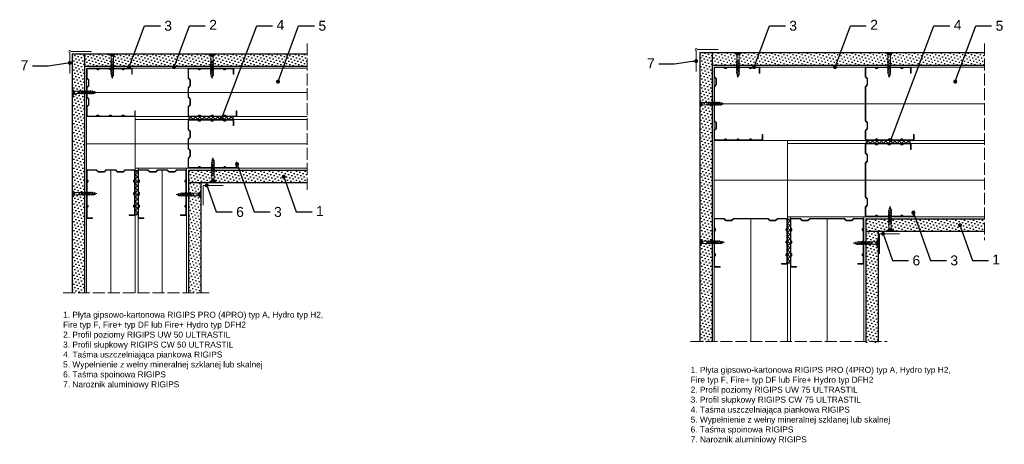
# Model space of a CAD drawing. Header units: millimetres. Extents: x 1350 to 3031, y 552 to 1676.
# Tile 3 of 4: x 1363 to 2354, y 1249 to 1676. Entities that reach past the tile are written whole.
import ezdxf
from ezdxf import colors
from ezdxf.entities.mleader import LeaderData, LeaderLine
from ezdxf.math import Vec2, Vec3

# ---------------------------------------------------------------- set-up
doc = ezdxf.new("R2010")
doc.units = ezdxf.units.MM
doc.linetypes.add('ACAD_ISO02W100', pattern=[15, 12, -3])
for name, color, linetype, lineweight in [('_ISOVER WELNA', 7, 'BATTING', 9), ('_RIGIPS AKCESORIA', 7, 'Continuous', 18), ('_RIGIPS G-K', 7, 'Continuous', 25), ('_RIGIPS PROFIL', 7, 'Continuous', 18), ('OPISY', 7, 'Continuous', 9), ('PRZERYWANA', 7, 'ACAD_ISO02W100', 9)]:
    doc.layers.add(name, color=color, linetype=linetype, lineweight=lineweight)
doc.styles.get("Standard").update_dxf_attribs({"font": 'arial.ttf'})
doc.linetypes.add('BATTING', pattern='A,0.00254,-2.54,[134,ltypeshp.shx,S=2.54,R=0,X=-2.54,Y=0],-5.08,[134,ltypeshp.shx,S=2.54,R=180,X=2.54,Y=0],-2.54', length=10.16254)
pattern_1 = [(45, (-209.318, 485.1418), (-1.122532, 3.367596), [0, -3.175])]

# ---------------------------------------------------------------- blocks, each defined once
blk = doc.blocks.new('TN 25')
at = {"layer": '_RIGIPS AKCESORIA'}
for p, q in [((0, -0.84), (0, 7.16)), ((0, 7.16), (0.46, 7.16)), ((0.46, 4.78), (0, 4.78)), ((0, 3.5), (1.77, 3.5)), ((0, 2.83), (1.77, 2.83)), ((0.46, 1.64), (0, 1.64)), ((0.46, 7.16), (0.46, 4.78)), ((0.46, -0.84), (0.46, 1.64)), ((1.77, 3.5), (1.77, 4.2)), ((1.77, 2.83), (1.77, 2.18)), ((3.02, 4.46), (8.47, 4.46)), ((7.49, 2.01), (3.55, 2.01)), ((7.12, 4.46), (7.12, 3.18)), ((8.03, 2.01), (7.12, 4.46)), ((7.12, 3.18), (7.65, 1.53)), ((7.65, 1.53), (8.03, 2.01)), ((9.41, 2.01), (8.03, 2.01)), ((8.47, 4.46), (8.79, 5)), ((9.61, 1.51), (8.47, 4.46)), ((8.79, 5), (9.93, 2.01)), ((9, 4.46), (10.1, 4.46)), ((9.93, 2.01), (9.61, 1.51)), ((11.04, 2.01), (9.93, 2.01)), ((10.1, 4.46), (10.41, 5)), ((11.23, 1.51), (10.1, 4.46)), ((10.41, 5), (11.56, 2.01)), ((10.62, 4.46), (11.67, 4.46)), ((11.56, 2.01), (11.23, 1.51)), ((12.61, 2.01), (11.56, 2.01)), ((11.67, 4.46), (11.99, 5)), ((12.81, 1.51), (11.67, 4.46)), ((11.99, 5), (13.14, 2.01)), ((12.2, 4.46), (13.21, 4.46)), ((13.14, 2.01), (12.81, 1.51)), ((14.15, 2.01), (13.14, 2.01)), ((13.21, 4.46), (13.52, 5)), ((14.34, 1.51), (13.21, 4.46)), ((13.52, 5), (14.67, 2.01)), ((13.73, 4.46), (14.8, 4.46)), ((14.67, 2.01), (14.34, 1.51)), ((15.74, 2.01), (14.67, 2.01)), ((14.8, 4.46), (15.12, 5)), ((15.94, 1.51), (14.8, 4.46)), ((15.12, 5), (16.26, 2.01)), ((15.33, 4.46), (16.42, 4.46)), ((16.26, 2.01), (15.94, 1.51)), ((17.36, 2.01), (16.26, 2.01)), ((16.42, 4.46), (16.73, 5)), ((17.55, 1.51), (16.42, 4.46)), ((16.73, 5), (17.88, 2.01)), ((16.94, 4.46), (17.99, 4.46)), ((17.88, 2.01), (17.55, 1.51)), ((18.93, 2.01), (17.88, 2.01)), ((17.99, 4.46), (18.31, 5)), ((19.13, 1.51), (17.99, 4.46)), ((18.31, 5), (19.45, 2.01)), ((18.52, 4.46), (19.68, 4.46)), ((19.45, 2.01), (19.13, 1.51)), ((19.45, 2.01), (20.62, 2.01)), ((19.68, 4.46), (20, 5)), ((20.82, 1.51), (19.68, 4.46)), ((20, 5), (21.14, 2.01)), ((20.21, 4.46), (20.7, 4.46)), ((20.7, 4.46), (22.28, 3.98)), ((21.14, 2.01), (20.82, 1.51)), ((21.14, 2.01), (21.81, 2.12)), ((21.85, 1.83), (21.67, 3.28)), ((21.67, 3.28), (22.14, 2.4)), ((22.14, 2.4), (21.85, 1.83)), ((22.7, 2.36), (22.14, 2.4)), ((22.28, 3.98), (22.56, 4.37)), ((22.7, 2.36), (22.28, 3.98)), ((22.56, 4.37), (23.03, 2.71)), ((23.03, 2.71), (22.7, 2.36)), ((22.71, 3.85), (25, 3.24)), ((25, 3.24), (23.03, 2.71)), ((0, -0.84), (0.46, -0.84))]:
    blk.add_line(p, q, dxfattribs=at)
for centre, major_axis, ratio, start_param, end_param in [((3.09, 7.67), (0.17, 3.2), 0.826134, 1.773653, 3.180586), ((-0.04, 0.9), (0, 3.93), 0.848176, -0.720942, -0.151112), ((3.37, -1.57), (0.28, 3.57), 0.832181, 0.035984, 1.430787), ((-2.73, 15.91), (0, 14.76), 0.848176, 3.399396, 3.475072), ((0.59, 4.62), (0, 2.81), 0.848176, 3.475072, 3.862535), ((1.66, 3.18), (0, 0.895), 0.848176, -1.552777, -0.720942), ((1.66, 3.18), (0, 0.895), 0.848176, 3.862535, 4.730408)]:
    blk.add_ellipse(centre, major_axis=major_axis, ratio=ratio, start_param=start_param, end_param=end_param, dxfattribs=at)
blk = doc.blocks.new('CW 50 ULTRASTIL')
h = blk.add_hatch()
h.set_pattern_fill('ANSI31', color=256, scale=0.5, style=0)
h.paths.add_polyline_path([(28.56, 40.65, -0.198912), (28.71, 41), (30.21, 42.51, 0.198912), (30.36, 42.86), (30.36, 48.45, 0.198912), (30.21, 48.8), (28.71, 50.31, -0.198912), (28.56, 50.66), (28.56, 59.85, -0.198912), (28.71, 60.2), (30.21, 61.71, 0.198912), (30.36, 62.06), (30.36, 67.65, 0.198912), (30.21, 68), (28.71, 69.51, -0.198912), (28.56, 69.86), (28.56, 78.31, -0.414214), (29.36, 79.11), (37.68, 79.11, -0.198912), (38.04, 78.96), (38.74, 78.25, 0.198912), (39.1, 78.11), (39.68, 78.11, 0.198912), (40.04, 78.25), (40.74, 78.96, -0.198912), (41.1, 79.11), (50.38, 79.11, -0.198912), (50.74, 78.96), (51.44, 78.25, 0.198912), (51.8, 78.11), (52.38, 78.11, 0.198912), (52.74, 78.25), (53.44, 78.96, -0.198912), (53.8, 79.11), (63.08, 79.11, -0.198912), (63.44, 78.96), (64.14, 78.25, 0.198912), (64.5, 78.11), (65.08, 78.11, 0.198912), (65.44, 78.25), (66.14, 78.96, -0.198912), (66.5, 79.11), (75.66, 79.11, -0.414214), (76.46, 78.31), (76.46, 73.66), (77.01, 73.66), (77.01, 78.86, 0.414214), (76.21, 79.66), (66.5, 79.66, 0.198912), (66.14, 79.51), (65.44, 78.8, -0.198912), (65.08, 78.66), (64.5, 78.66, -0.198912), (64.14, 78.8), (63.44, 79.51, 0.198912), (63.08, 79.66), (53.8, 79.66, 0.198912), (53.44, 79.51), (52.74, 78.8, -0.198912), (52.38, 78.66), (51.8, 78.66, -0.198912), (51.44, 78.8), (50.74, 79.51, 0.198912), (50.38, 79.66), (41.1, 79.66, 0.198912), (40.74, 79.51), (40.04, 78.8, -0.198912), (39.68, 78.66), (39.1, 78.66, -0.198912), (38.74, 78.8), (38.04, 79.51, 0.198912), (37.68, 79.66), (28.81, 79.66, 0.414214), (28.01, 78.86), (28.01, 69.86, 0.198912), (28.16, 69.51), (29.66, 68, -0.198912), (29.81, 67.65), (29.81, 62.06, -0.198912), (29.66, 61.71), (28.16, 60.2, 0.198912), (28.01, 59.85), (28.01, 50.66, 0.198912), (28.16, 50.31), (29.66, 48.8, -0.198912), (29.81, 48.45), (29.81, 42.86, -0.198912), (29.66, 42.51), (28.16, 41, 0.198912), (28.01, 40.65), (28.01, 31.66, 0.414214), (28.81, 30.86), (37.68, 30.86, 0.198912), (38.04, 31), (38.74, 31.71, -0.198912), (39.1, 31.86), (39.68, 31.86, -0.198912), (40.04, 31.71), (40.74, 31, 0.198912), (41.1, 30.86), (50.38, 30.86, 0.198912), (50.74, 31), (51.44, 31.71, -0.198912), (51.8, 31.86), (52.38, 31.86, -0.198912), (52.74, 31.71), (53.44, 31, 0.198912), (53.8, 30.86), (63.08, 30.86, 0.198912), (63.44, 31), (64.14, 31.71, -0.198912), (64.5, 31.86), (65.08, 31.86, -0.198912), (65.44, 31.71), (66.14, 31, 0.198912), (66.5, 30.86), (73.21, 30.86, 0.414214), (74.01, 31.66), (74.01, 36.86), (73.46, 36.86), (73.46, 32.21, -0.414214), (72.66, 31.41), (66.5, 31.41, -0.198912), (66.14, 31.55), (65.44, 32.26, 0.198912), (65.08, 32.41), (64.5, 32.41, 0.198912), (64.14, 32.26), (63.44, 31.55, -0.198912), (63.08, 31.41), (53.8, 31.41, -0.198912), (53.44, 31.55), (52.74, 32.26, 0.198912), (52.38, 32.41), (51.8, 32.41, 0.198912), (51.44, 32.26), (50.74, 31.55, -0.198912), (50.38, 31.41), (41.1, 31.41, -0.198912), (40.74, 31.55), (40.04, 32.26, 0.198912), (39.68, 32.41), (39.1, 32.41, 0.198912), (38.74, 32.26), (38.04, 31.55, -0.198912), (37.68, 31.41), (29.36, 31.41, -0.414214), (28.56, 32.21)])
at = {"layer": '_RIGIPS PROFIL'}
for p, q in [((37.68, 79.66), (28.81, 79.66)), ((38.04, 79.51), (38.74, 78.8)), ((40.74, 79.51), (40.04, 78.8)), ((50.38, 79.66), (41.1, 79.66)), ((50.74, 79.51), (51.44, 78.8)), ((53.44, 79.51), (52.74, 78.8)), ((53.8, 79.66), (63.08, 79.66)), ((63.44, 79.51), (64.14, 78.8)), ((66.14, 79.51), (65.44, 78.8)), ((76.21, 79.66), (66.5, 79.66)), ((28.01, 78.86), (28.01, 69.86)), ((29.66, 68), (28.16, 69.51)), ((28.56, 78.31), (28.56, 69.86)), ((30.21, 68), (28.71, 69.51)), ((37.68, 79.11), (29.36, 79.11)), ((38.04, 78.96), (38.74, 78.25)), ((39.68, 78.66), (39.1, 78.66)), ((39.68, 78.11), (39.1, 78.11)), ((40.74, 78.96), (40.04, 78.25)), ((50.38, 79.11), (41.1, 79.11)), ((50.74, 78.96), (51.44, 78.25)), ((52.38, 78.66), (51.8, 78.66)), ((52.38, 78.11), (51.8, 78.11)), ((53.44, 78.96), (52.74, 78.25)), ((53.8, 79.11), (63.08, 79.11)), ((63.44, 78.96), (64.14, 78.25)), ((65.08, 78.66), (64.5, 78.66)), ((65.08, 78.11), (64.5, 78.11)), ((66.14, 78.96), (65.44, 78.25)), ((75.66, 79.11), (66.5, 79.11)), ((76.46, 73.66), (76.46, 78.31)), ((76.46, 73.66), (77.01, 73.66)), ((77.01, 73.66), (77.01, 78.86)), ((28.01, 59.85), (28.01, 50.66)), ((29.66, 61.71), (28.16, 60.2)), ((28.56, 59.85), (28.56, 50.66)), ((30.21, 61.71), (28.71, 60.2)), ((29.81, 67.65), (29.81, 62.06)), ((30.36, 67.65), (30.36, 62.06)), ((29.66, 48.8), (28.16, 50.31)), ((30.21, 48.8), (28.71, 50.31)), ((28.01, 31.66), (28.01, 40.65)), ((29.66, 42.51), (28.16, 41)), ((28.56, 32.21), (28.56, 40.65)), ((30.21, 42.51), (28.71, 41)), ((29.81, 42.86), (29.81, 48.45)), ((30.36, 42.86), (30.36, 48.45)), ((37.68, 30.86), (28.81, 30.86)), ((37.68, 31.41), (29.36, 31.41)), ((38.04, 31.55), (38.74, 32.26)), ((38.04, 31), (38.74, 31.71)), ((39.68, 32.41), (39.1, 32.41)), ((39.68, 31.86), (39.1, 31.86)), ((40.74, 31.55), (40.04, 32.26)), ((40.74, 31), (40.04, 31.71)), ((50.38, 31.41), (41.1, 31.41)), ((50.38, 30.86), (41.1, 30.86)), ((50.74, 31.55), (51.44, 32.26)), ((50.74, 31), (51.44, 31.71)), ((52.38, 32.41), (51.8, 32.41)), ((52.38, 31.86), (51.8, 31.86)), ((53.44, 31.55), (52.74, 32.26)), ((53.44, 31), (52.74, 31.71)), ((53.8, 31.41), (63.08, 31.41)), ((53.8, 30.86), (63.08, 30.86)), ((63.44, 31.55), (64.14, 32.26)), ((63.44, 31), (64.14, 31.71)), ((65.08, 32.41), (64.5, 32.41)), ((65.08, 31.86), (64.5, 31.86)), ((66.14, 31.55), (65.44, 32.26)), ((66.14, 31), (65.44, 31.71)), ((72.66, 31.41), (66.5, 31.41)), ((73.21, 30.86), (66.5, 30.86)), ((73.46, 36.86), (73.46, 32.21)), ((73.46, 36.86), (74.01, 36.86)), ((74.01, 36.86), (74.01, 31.66))]:
    blk.add_line(p, q, dxfattribs=at)
for centre, radius, start, end in [((28.81, 78.86), 0.8, 90, 180), ((37.68, 79.16), 0.5, 45, 90), ((41.1, 79.16), 0.5, 90, 135), ((50.38, 79.16), 0.5, 45, 90), ((53.8, 79.16), 0.5, 90, 135), ((63.08, 79.16), 0.5, 45, 90), ((66.5, 79.16), 0.5, 90, 135), ((76.21, 78.86), 0.8, 0, 90), ((28.51, 69.86), 0.5, 180, 225), ((29.36, 78.31), 0.8, 90, 180), ((29.06, 69.86), 0.5, 180, 225), ((37.68, 78.61), 0.5, 45, 90), ((39.1, 79.16), 0.5, 225, 270), ((39.1, 78.61), 0.5, 225, 270), ((39.68, 79.16), 0.5, 270, 315), ((39.68, 78.61), 0.5, 270, 315), ((41.1, 78.61), 0.5, 90, 135), ((50.38, 78.61), 0.5, 45, 90), ((51.8, 79.16), 0.5, 225, 270), ((51.8, 78.61), 0.5, 225, 270), ((52.38, 79.16), 0.5, 270, 315), ((52.38, 78.61), 0.5, 270, 315), ((53.8, 78.61), 0.5, 90, 135), ((63.08, 78.61), 0.5, 45, 90), ((64.5, 79.16), 0.5, 225, 270), ((64.5, 78.61), 0.5, 225, 270), ((65.08, 79.16), 0.5, 270, 315), ((65.08, 78.61), 0.5, 270, 315), ((66.5, 78.61), 0.5, 90, 135), ((75.66, 78.31), 0.8, 0, 90), ((28.51, 59.85), 0.5, 135, 180), ((29.06, 59.85), 0.5, 135, 180), ((29.31, 67.65), 0.5, 0, 45), ((29.31, 62.06), 0.5, 315, 0), ((29.86, 67.65), 0.5, 0, 45), ((29.86, 62.06), 0.5, 315, 0), ((28.51, 50.66), 0.5, 180, 225), ((29.06, 50.66), 0.5, 180, 225), ((28.51, 40.65), 0.5, 135, 180), ((29.06, 40.65), 0.5, 135, 180), ((29.31, 48.45), 0.5, 0, 45), ((29.31, 42.86), 0.5, 315, 0), ((29.86, 48.45), 0.5, 0, 45), ((29.86, 42.86), 0.5, 315, 0), ((28.81, 31.66), 0.8, 180, 270), ((29.36, 32.21), 0.8, 180, 270), ((37.68, 31.91), 0.5, 270, 315), ((37.68, 31.36), 0.5, 270, 315), ((39.1, 31.91), 0.5, 90, 135), ((39.1, 31.36), 0.5, 90, 135), ((39.68, 31.91), 0.5, 45, 90), ((39.68, 31.36), 0.5, 45, 90), ((41.1, 31.91), 0.5, 225, 270), ((41.1, 31.36), 0.5, 225, 270), ((50.38, 31.91), 0.5, 270, 315), ((50.38, 31.36), 0.5, 270, 315), ((51.8, 31.91), 0.5, 90, 135), ((51.8, 31.36), 0.5, 90, 135), ((52.38, 31.91), 0.5, 45, 90), ((52.38, 31.36), 0.5, 45, 90), ((53.8, 31.91), 0.5, 225, 270), ((53.8, 31.36), 0.5, 225, 270), ((63.08, 31.91), 0.5, 270, 315), ((63.08, 31.36), 0.5, 270, 315), ((64.5, 31.91), 0.5, 90, 135), ((64.5, 31.36), 0.5, 90, 135), ((65.08, 31.91), 0.5, 45, 90), ((65.08, 31.36), 0.5, 45, 90), ((66.5, 31.91), 0.5, 225, 270), ((66.5, 31.36), 0.5, 225, 270), ((72.66, 32.21), 0.8, 270, 0), ((73.21, 31.66), 0.8, 270, 0)]:
    blk.add_arc(centre, radius, start, end, dxfattribs=at)
blk = doc.blocks.new('CW 75 ULTRASTIL')
h = blk.add_hatch()
h.set_pattern_fill('ANSI31', color=256, scale=0.5, style=0)
h.paths.add_polyline_path([(106.07, 103.31, -0.414214), (106.87, 104.11), (115.19, 104.11, -0.198912), (115.55, 103.96), (116.25, 103.25, 0.198912), (116.61, 103.11), (117.19, 103.11, 0.198912), (117.55, 103.25), (118.25, 103.96, -0.198912), (118.61, 104.11), (127.89, 104.11, -0.198912), (128.25, 103.96), (128.95, 103.25, 0.198912), (129.31, 103.11), (129.89, 103.11, 0.198912), (130.25, 103.25), (130.95, 103.96, -0.198912), (131.31, 104.11), (140.59, 104.11, -0.198912), (140.95, 103.96), (141.65, 103.25, 0.198912), (142.01, 103.11), (142.59, 103.11, 0.198912), (142.95, 103.25), (143.65, 103.96, -0.198912), (144.01, 104.11), (153.17, 104.11, -0.414214), (153.97, 103.31), (153.97, 98.66), (154.52, 98.66), (154.52, 103.86, 0.414214), (153.72, 104.66), (144.01, 104.66, 0.198912), (143.65, 104.51), (142.95, 103.8, -0.198912), (142.59, 103.66), (142.01, 103.66, -0.198912), (141.65, 103.8), (140.95, 104.51, 0.198912), (140.59, 104.66), (131.31, 104.66, 0.198912), (130.95, 104.51), (130.25, 103.8, -0.198912), (129.89, 103.66), (129.31, 103.66, -0.198912), (128.95, 103.8), (128.25, 104.51, 0.198912), (127.89, 104.66), (118.61, 104.66, 0.198912), (118.25, 104.51), (117.55, 103.8, -0.198912), (117.19, 103.66), (116.61, 103.66, -0.198912), (116.25, 103.8), (115.55, 104.51, 0.198912), (115.19, 104.66), (106.32, 104.66, 0.414214), (105.52, 103.86), (105.52, 94.86, 0.198912), (105.67, 94.51), (107.17, 93, -0.198912), (107.32, 92.65), (107.32, 87.06, -0.198912), (107.17, 86.71), (105.67, 85.2, 0.198912), (105.52, 84.85), (105.52, 50.66, 0.198912), (105.67, 50.31), (107.17, 48.8, -0.198912), (107.32, 48.45), (107.32, 42.86, -0.198912), (107.17, 42.51), (105.67, 41, 0.198912), (105.52, 40.65), (105.52, 31.66, 0.414214), (106.32, 30.86), (115.19, 30.86, 0.198912), (115.55, 31), (116.25, 31.71, -0.198912), (116.61, 31.86), (117.19, 31.86, -0.198912), (117.55, 31.71), (118.25, 31, 0.198912), (118.61, 30.86), (127.89, 30.86, 0.198912), (128.25, 31), (128.95, 31.71, -0.198912), (129.31, 31.86), (129.89, 31.86, -0.198912), (130.25, 31.71), (130.95, 31, 0.198912), (131.31, 30.86), (140.59, 30.86, 0.198912), (140.95, 31), (141.65, 31.71, -0.198912), (142.01, 31.86), (142.59, 31.86, -0.198912), (142.95, 31.71), (143.65, 31, 0.198912), (144.01, 30.86), (150.72, 30.86, 0.414214), (151.52, 31.66), (151.52, 36.86), (150.97, 36.86), (150.97, 32.21, -0.414214), (150.17, 31.41), (144.01, 31.41, -0.198912), (143.65, 31.55), (142.95, 32.26, 0.198912), (142.59, 32.41), (142.01, 32.41, 0.198912), (141.65, 32.26), (140.95, 31.55, -0.198912), (140.59, 31.41), (131.31, 31.41, -0.198912), (130.95, 31.55), (130.25, 32.26, 0.198912), (129.89, 32.41), (129.31, 32.41, 0.198912), (128.95, 32.26), (128.25, 31.55, -0.198912), (127.89, 31.41), (118.61, 31.41, -0.198912), (118.25, 31.55), (117.55, 32.26, 0.198912), (117.19, 32.41), (116.61, 32.41, 0.198912), (116.25, 32.26), (115.55, 31.55, -0.198912), (115.19, 31.41), (106.87, 31.41, -0.414214), (106.07, 32.21), (106.07, 40.65, -0.198912), (106.22, 41), (107.72, 42.51, 0.198912), (107.87, 42.86), (107.87, 48.45, 0.198912), (107.72, 48.8), (106.22, 50.31, -0.198912), (106.07, 50.66), (106.07, 84.85, -0.198912), (106.22, 85.2), (107.72, 86.71, 0.198912), (107.87, 87.06), (107.87, 92.65, 0.198912), (107.72, 93), (106.22, 94.51, -0.198912), (106.07, 94.86)])
at = {"layer": '_RIGIPS PROFIL'}
for p, q in [((105.52, 103.86), (105.52, 94.86)), ((106.07, 103.31), (106.07, 94.86)), ((115.19, 104.66), (106.32, 104.66)), ((115.19, 104.11), (106.87, 104.11)), ((115.55, 104.51), (116.25, 103.8)), ((115.55, 103.96), (116.25, 103.25)), ((117.19, 103.66), (116.61, 103.66)), ((117.19, 103.11), (116.61, 103.11)), ((118.25, 104.51), (117.55, 103.8)), ((118.25, 103.96), (117.55, 103.25)), ((127.89, 104.66), (118.61, 104.66)), ((127.89, 104.11), (118.61, 104.11)), ((128.25, 104.51), (128.95, 103.8)), ((128.25, 103.96), (128.95, 103.25)), ((129.89, 103.66), (129.31, 103.66)), ((129.89, 103.11), (129.31, 103.11)), ((130.95, 104.51), (130.25, 103.8)), ((130.95, 103.96), (130.25, 103.25)), ((131.31, 104.66), (140.59, 104.66)), ((131.31, 104.11), (140.59, 104.11)), ((140.95, 104.51), (141.65, 103.8)), ((140.95, 103.96), (141.65, 103.25)), ((142.59, 103.66), (142.01, 103.66)), ((142.59, 103.11), (142.01, 103.11)), ((143.65, 104.51), (142.95, 103.8)), ((143.65, 103.96), (142.95, 103.25)), ((153.72, 104.66), (144.01, 104.66)), ((153.17, 104.11), (144.01, 104.11)), ((153.97, 98.66), (153.97, 103.31)), ((154.52, 98.66), (154.52, 103.86)), ((107.17, 93), (105.67, 94.51)), ((107.72, 93), (106.22, 94.51)), ((107.32, 92.65), (107.32, 87.06)), ((107.87, 92.65), (107.87, 87.06)), ((153.97, 98.66), (154.52, 98.66)), ((105.52, 84.85), (105.52, 50.66)), ((107.17, 86.71), (105.67, 85.2)), ((106.07, 84.85), (106.07, 50.66)), ((107.72, 86.71), (106.22, 85.2)), ((107.17, 48.8), (105.67, 50.31)), ((107.72, 48.8), (106.22, 50.31)), ((105.52, 31.66), (105.52, 40.65)), ((107.17, 42.51), (105.67, 41)), ((106.07, 32.21), (106.07, 40.65)), ((107.72, 42.51), (106.22, 41)), ((107.32, 42.86), (107.32, 48.45)), ((107.87, 42.86), (107.87, 48.45)), ((115.19, 30.86), (106.32, 30.86)), ((115.19, 31.41), (106.87, 31.41)), ((115.55, 31.55), (116.25, 32.26)), ((115.55, 31), (116.25, 31.71)), ((117.19, 32.41), (116.61, 32.41)), ((117.19, 31.86), (116.61, 31.86)), ((118.25, 31.55), (117.55, 32.26)), ((118.25, 31), (117.55, 31.71)), ((127.89, 31.41), (118.61, 31.41)), ((127.89, 30.86), (118.61, 30.86)), ((128.25, 31.55), (128.95, 32.26)), ((128.25, 31), (128.95, 31.71)), ((129.89, 32.41), (129.31, 32.41)), ((129.89, 31.86), (129.31, 31.86)), ((130.95, 31.55), (130.25, 32.26)), ((130.95, 31), (130.25, 31.71)), ((131.31, 31.41), (140.59, 31.41)), ((131.31, 30.86), (140.59, 30.86)), ((140.95, 31.55), (141.65, 32.26)), ((140.95, 31), (141.65, 31.71)), ((142.59, 32.41), (142.01, 32.41)), ((142.59, 31.86), (142.01, 31.86)), ((143.65, 31.55), (142.95, 32.26)), ((143.65, 31), (142.95, 31.71)), ((150.17, 31.41), (144.01, 31.41)), ((150.72, 30.86), (144.01, 30.86)), ((150.97, 36.86), (150.97, 32.21)), ((150.97, 36.86), (151.52, 36.86)), ((151.52, 36.86), (151.52, 31.66))]:
    blk.add_line(p, q, dxfattribs=at)
for centre, radius, start, end in [((106.32, 103.86), 0.8, 90, 180), ((106.87, 103.31), 0.8, 90, 180), ((115.19, 104.16), 0.5, 45, 90), ((115.19, 103.61), 0.5, 45, 90), ((116.61, 104.16), 0.5, 225, 270), ((116.61, 103.61), 0.5, 225, 270), ((117.19, 104.16), 0.5, 270, 315), ((117.19, 103.61), 0.5, 270, 315), ((118.61, 104.16), 0.5, 90, 135), ((118.61, 103.61), 0.5, 90, 135), ((127.89, 104.16), 0.5, 45, 90), ((127.89, 103.61), 0.5, 45, 90), ((129.31, 104.16), 0.5, 225, 270), ((129.31, 103.61), 0.5, 225, 270), ((129.89, 104.16), 0.5, 270, 315), ((129.89, 103.61), 0.5, 270, 315), ((131.31, 104.16), 0.5, 90, 135), ((131.31, 103.61), 0.5, 90, 135), ((140.59, 104.16), 0.5, 45, 90), ((140.59, 103.61), 0.5, 45, 90), ((142.01, 104.16), 0.5, 225, 270), ((142.01, 103.61), 0.5, 225, 270), ((142.59, 104.16), 0.5, 270, 315), ((142.59, 103.61), 0.5, 270, 315), ((144.01, 104.16), 0.5, 90, 135), ((144.01, 103.61), 0.5, 90, 135), ((153.17, 103.31), 0.8, 0, 90), ((153.72, 103.86), 0.8, 0, 90), ((106.02, 94.86), 0.5, 180, 225), ((106.57, 94.86), 0.5, 180, 225), ((106.82, 92.65), 0.5, 0, 45), ((107.37, 92.65), 0.5, 0, 45), ((106.02, 84.85), 0.5, 135, 180), ((106.57, 84.85), 0.5, 135, 180), ((106.82, 87.06), 0.5, 315, 0), ((107.37, 87.06), 0.5, 315, 0), ((106.02, 50.66), 0.5, 180, 225), ((106.57, 50.66), 0.5, 180, 225), ((106.02, 40.65), 0.5, 135, 180), ((106.57, 40.65), 0.5, 135, 180), ((106.82, 48.45), 0.5, 0, 45), ((106.82, 42.86), 0.5, 315, 0), ((107.37, 48.45), 0.5, 0, 45), ((107.37, 42.86), 0.5, 315, 0), ((106.32, 31.66), 0.8, 180, 270), ((106.87, 32.21), 0.8, 180, 270), ((115.19, 31.91), 0.5, 270, 315), ((115.19, 31.36), 0.5, 270, 315), ((116.61, 31.91), 0.5, 90, 135), ((116.61, 31.36), 0.5, 90, 135), ((117.19, 31.91), 0.5, 45, 90), ((117.19, 31.36), 0.5, 45, 90), ((118.61, 31.91), 0.5, 225, 270), ((118.61, 31.36), 0.5, 225, 270), ((127.89, 31.91), 0.5, 270, 315), ((127.89, 31.36), 0.5, 270, 315), ((129.31, 31.91), 0.5, 90, 135), ((129.31, 31.36), 0.5, 90, 135), ((129.89, 31.91), 0.5, 45, 90), ((129.89, 31.36), 0.5, 45, 90), ((131.31, 31.91), 0.5, 225, 270), ((131.31, 31.36), 0.5, 225, 270), ((140.59, 31.91), 0.5, 270, 315), ((140.59, 31.36), 0.5, 270, 315), ((142.01, 31.91), 0.5, 90, 135), ((142.01, 31.36), 0.5, 90, 135), ((142.59, 31.91), 0.5, 45, 90), ((142.59, 31.36), 0.5, 45, 90), ((144.01, 31.91), 0.5, 225, 270), ((144.01, 31.36), 0.5, 225, 270), ((150.17, 32.21), 0.8, 270, 0), ((150.72, 31.66), 0.8, 270, 0)]:
    blk.add_arc(centre, radius, start, end, dxfattribs=at)
blk = doc.blocks.new('naroznik')
at = {"layer": '_RIGIPS AKCESORIA'}
for p, q in [((429.5, 69.65), (429.5, 90.65)), ((430.5, 91.65), (451.5, 91.65))]:
    blk.add_line(p, q, dxfattribs=at)
blk.add_arc((429.5, 91.65), 1, 0, 270, dxfattribs=at)
blk = doc.blocks.new('_Dot')
at = {"color": 0, "linetype": 'ByBlock', "lineweight": -2}
blk.add_line((-0.5, 0), (-1, 0), dxfattribs=at)
at = {"color": 0, "linetype": 'ByBlock', "const_width": 0.5}
blk.add_lwpolyline([(-0.25, 0, 1), (0.25, 0, 1)], format="xyb", close=True, dxfattribs=at)

msp = doc.modelspace()

# ---------------------------------------------------------------- hatches: boundary and pattern name
at = {"layer": '_RIGIPS G-K'}
h = msp.add_hatch(dxfattribs=at)
h.set_pattern_fill('DOTS', color=256, scale=2, angle=45, style=0)
h.set_pattern_definition([(45, (-211.118, 486.0418), (-1.122532, 3.367596), [0, -3.175])])
h.paths.add_polyline_path([(1428.58, 1641.63), (1416.08, 1641.63), (1416.08, 1401.12), (1428.58, 1401.12)])
h = msp.add_hatch(dxfattribs=at)
h.set_pattern_fill('DOTS', color=256, scale=2, angle=45, style=0)
h.set_pattern_definition([(45, (-210.218, 485.8418), (-1.122532, 3.367596), [0, -3.175])])
h.paths.add_polyline_path([(1652.58, 1641.63), (1428.58, 1641.63), (1428.58, 1629.13), (1652.58, 1629.13)])
h = msp.add_hatch(dxfattribs=at)
h.set_pattern_fill('DOTS', color=256, scale=2, angle=45, style=0)
h.set_pattern_definition([(45, (223.364, 486.0418), (-1.122532, 3.367596), [0, -3.175])])
h.paths.add_polyline_path([(2060.1, 1642.73), (2047.6, 1642.73), (2047.6, 1352.22), (2060.1, 1352.22)])
h = msp.add_hatch(dxfattribs=at)
h.set_pattern_fill('DOTS', color=256, scale=2, angle=45, style=0)
h.set_pattern_definition([(45, (224.264, 486.9418), (-1.122532, 3.367596), [0, -3.175])])
h.paths.add_polyline_path([(2334.1, 1642.73), (2060.1, 1642.73), (2060.1, 1630.23), (2334.1, 1630.23)])
h = msp.add_hatch(dxfattribs=at)
h.set_pattern_fill('ANSI37', color=256, angle=90, style=0)
h.set_pattern_definition([(135, (3057.705, 95.946), (-2.245064, -2.245064), []), (225, (3057.705, 95.946), (2.245064, -2.245064), [])])
h.paths.add_polyline_path([(1533.58, 1578.33), (1533.58, 1575.33), (1542.45, 1575.33), (1577.98, 1575.33), (1577.98, 1578.33), (1571.27, 1578.33)])
h = msp.add_hatch(dxfattribs=at)
h.set_pattern_fill('ANSI37', color=256, angle=90, style=0)
h.set_pattern_definition([(135, (3739.2264, 72.046), (-2.245064, -2.245064), []), (225, (3739.2264, 72.046), (2.245064, -2.245064), [])])
h.paths.add_polyline_path([(2215.1, 1554.43), (2215.1, 1551.43), (2223.97, 1551.43), (2259.5, 1551.43), (2259.5, 1554.43), (2252.79, 1554.43)])
h = msp.add_hatch(dxfattribs=at)
h.set_pattern_fill('ANSI37', color=256, style=0)
h.paths.add_polyline_path([(1482.38, 1524.13), (1479.38, 1524.13), (1479.38, 1515.25), (1479.38, 1479.73), (1482.38, 1479.73), (1482.38, 1486.44)])
h = msp.add_hatch(dxfattribs=at)
h.set_pattern_fill('DOTS', color=256, scale=2, angle=45, style=0)
h.set_pattern_definition(pattern_1)
h.paths.add_polyline_path([(1652.58, 1524.53), (1533.18, 1524.53), (1533.18, 1512.03), (1652.58, 1512.03)])
h = msp.add_hatch(dxfattribs=at)
h.set_pattern_fill('DOTS', color=256, scale=2, angle=45, style=0)
h.set_pattern_definition(pattern_1)
h.paths.add_polyline_path([(1545.68, 1512.03), (1533.18, 1512.03), (1533.18, 1401.12), (1545.68, 1401.12)])
h = msp.add_hatch(dxfattribs=at)
h.set_pattern_fill('ANSI37', color=256, style=0)
h.set_pattern_definition([(45, (656.5214, -48.9), (-2.245064, 2.245064), []), (135, (656.5214, -48.9), (-2.245064, -2.245064), [])])
h.paths.add_polyline_path([(2138.9, 1475.23), (2135.9, 1475.23), (2135.9, 1466.35), (2135.9, 1430.83), (2138.9, 1430.83), (2138.9, 1437.54)])
h = msp.add_hatch(dxfattribs=at)
h.set_pattern_fill('DOTS', color=256, scale=2, angle=45, style=0)
h.set_pattern_definition([(45, (472.2035, -40.238), (-1.122532, 3.367596), [0, -3.175])])
h.paths.add_polyline_path([(2334.1, 1475.63), (2214.7, 1475.63), (2214.7, 1463.13), (2334.1, 1463.13)])
h = msp.add_hatch(dxfattribs=at)
h.set_pattern_fill('DOTS', color=256, scale=2, angle=45, style=0)
h.set_pattern_definition([(45, (225.164, 461.2418), (-1.122532, 3.367596), [0, -3.175])])
h.paths.add_polyline_path([(2227.2, 1463.13), (2214.7, 1463.13), (2214.7, 1351.32), (2227.2, 1351.32)])

# ---------------------------------------------------------------- linework, layer by layer
at = {"layer": '_ISOVER WELNA', "ltscale": 2.4}
for p, q in [((1652.58, 1602.73), (1431.13, 1602.73)), ((1652.58, 1550.93), (1430.58, 1550.93)), ((1454.98, 1524.38), (1454.98, 1401.12)), ((1506.78, 1524.38), (1506.78, 1401.12))]:
    msp.add_line(p, q, dxfattribs=at)
at = {"layer": '_ISOVER WELNA', "ltscale": 3.6}
for p, q in [((2334.1, 1591.33), (2062.65, 1591.33)), ((2334.1, 1514.53), (2062.1, 1514.53)), ((2099, 1475.48), (2099, 1352.22)), ((2175.8, 1475.48), (2175.8, 1352.22))]:
    msp.add_line(p, q, dxfattribs=at)
at = {"layer": '_RIGIPS AKCESORIA'}
for p, q in [((1533.58, 1575.33), (1533.58, 1578.33)), ((1577.98, 1575.33), (1577.98, 1578.33)), ((2215.1, 1551.43), (2215.1, 1554.43)), ((2259.5, 1551.43), (2259.5, 1554.43)), ((1479.38, 1524.13), (1482.38, 1524.13)), ((1479.38, 1479.73), (1482.38, 1479.73)), ((2135.9, 1475.23), (2138.9, 1475.23)), ((2135.9, 1430.83), (2138.9, 1430.83))]:
    msp.add_line(p, q, dxfattribs=at)
for points in [[(1548.01, 1489.2), (1548.01, 1509.2), (1568.01, 1509.2)], [(2228.64, 1440.4), (2228.64, 1460.4), (2248.64, 1460.4)]]:
    msp.add_lwpolyline(points, dxfattribs=at)
at = {"layer": '_RIGIPS G-K'}
for p, q in [((1416.08, 1641.63), (1416.08, 1401.12)), ((1416.08, 1641.63), (1652.58, 1641.63)), ((1428.58, 1641.63), (1428.58, 1401.12)), ((2047.6, 1642.73), (2047.6, 1352.22)), ((2047.6, 1642.73), (2334.1, 1642.73)), ((2060.1, 1642.73), (2060.1, 1352.22)), ((1428.58, 1629.13), (1652.58, 1629.13)), ((2060.1, 1630.23), (2334.1, 1630.23)), ((1533.18, 1524.53), (1533.18, 1401.12)), ((1533.18, 1524.53), (1652.58, 1524.53)), ((1533.18, 1512.03), (1652.58, 1512.03)), ((1545.68, 1512.03), (1545.68, 1401.12)), ((2214.7, 1475.63), (2214.7, 1351.32)), ((2214.7, 1475.63), (2334.1, 1475.63)), ((2214.7, 1463.13), (2334.1, 1463.13)), ((2227.2, 1463.13), (2227.2, 1351.32))]:
    msp.add_line(p, q, dxfattribs=at)
at = {"layer": '_RIGIPS PROFIL'}
for p, q in [((1430.58, 1626.33), (1430.58, 1401.12)), ((1431.38, 1627.13), (1652.58, 1627.13)), ((2062.1, 1628.23), (2334.1, 1628.23)), ((2062.1, 1628.23), (2062.1, 1352.22)), ((1431.38, 1578.33), (1652.58, 1578.33)), ((1479.38, 1578.33), (1479.38, 1401.12)), ((1479.38, 1575.33), (1652.58, 1575.33)), ((2062.1, 1554.43), (2334.1, 1554.43)), ((2135.9, 1554.43), (2135.9, 1352.22)), ((2135.9, 1551.43), (2334.1, 1551.43)), ((1479.38, 1526.53), (1652.58, 1526.53)), ((1482.38, 1526.53), (1482.38, 1401.12)), ((1531.18, 1526.53), (1531.18, 1401.12)), ((2135.9, 1477.63), (2334.1, 1477.63)), ((2138.9, 1477.63), (2138.9, 1352.22)), ((2212.7, 1477.63), (2212.7, 1352.22))]:
    msp.add_line(p, q, dxfattribs=at)
at = {"layer": 'PRZERYWANA'}
for p, q in [((1652.58, 1651.83), (1652.58, 1502.93)), ((2334.1, 1651.83), (2334.1, 1454.03)), ((1406.98, 1401.12), (1554.78, 1401.12)), ((2038.5, 1352.22), (2236.3, 1352.22))]:
    msp.add_line(p, q, dxfattribs=at)

# ---------------------------------------------------------------- block references
at = {"layer": '_RIGIPS AKCESORIA'}
for name, p in [('naroznik', (1614.58, 1554.13)), ('naroznik', (984.21, 1552.21)), ('TN 25', (1416.08, 1599.48)), ('TN 25', (2047.6, 1588.08)), ('TN 25', (1416.08, 1497.68)), ('TN 25', (2047.6, 1448.78))]:
    msp.add_blockref(name, p, dxfattribs=at)
at = {"layer": '_RIGIPS AKCESORIA', "xscale": -1, "rotation": 90}
for p in [(1459.7, 1641.63), (1560.1, 1641.63), (2089.35, 1642.73), (2241.55, 1642.73)]:
    msp.add_blockref('TN 25', p, dxfattribs=at)
at = {"layer": '_RIGIPS AKCESORIA', "rotation": 90}
for p in [(1561, 1512.03), (2242.45, 1463.13)]:
    msp.add_blockref('TN 25', p, dxfattribs=at)
at = {"layer": '_RIGIPS AKCESORIA', "xscale": -1}
for p in [(1545.68, 1496.78), (2227.2, 1447.88)]:
    msp.add_blockref('TN 25', p, dxfattribs=at)
at = {"layer": '_RIGIPS PROFIL', "xscale": -1}
for name, p, rotation in [('CW 50 ULTRASTIL', (1402.57, 1657.98), 180), ('CW 50 ULTRASTIL', (1504.77, 1657.98), 180), ('CW 75 ULTRASTIL', (1956.58, 1659.08), 180), ('CW 75 ULTRASTIL', (2108.78, 1659.08), 180), ('CW 50 ULTRASTIL', (1504.77, 1606.18), 180), ('CW 75 ULTRASTIL', (2108.78, 1582.28), 180), ('CW 50 ULTRASTIL', (1510.24, 1552.94), 90), ('CW 50 ULTRASTIL', (1562.04, 1552.94), 90), ('CW 75 ULTRASTIL', (2166.76, 1581.55), 90), ('CW 75 ULTRASTIL', (2243.56, 1581.55), 90)]:
    msp.add_blockref(name, p, dxfattribs=dict(at, rotation=rotation))

# ---------------------------------------------------------------- texts
at = {"char_height": 6, "attachment_point": 1}
for s, insert, width in [('1. Płyta gipsowo-kartonowa RIGIPS PRO (4PRO) typ A, Hydro typ H2, Fire typ F, Fire+ typ DF lub Fire+ Hydro typ DFH2\\P2. Profil poziomy RIGIPS UW 50 ULTRASTIL\\P3. Profil słupkowy RIGIPS CW 50 ULTRASTIL\\P4. Taśma uszczelniająca piankowa RIGIPS\\P5. Wypełnienie z wełny mineralnej szklanej lub skalnej\\P6. Taśma spoinowa RIGIPS\\P7. Naroznik aluminiowy RIGIPS', (1406.98, 1382.07), 266.1319), ('1. Płyta gipsowo-kartonowa RIGIPS PRO (4PRO) typ A, Hydro typ H2, Fire typ F, Fire+ typ DF lub Fire+ Hydro typ DFH2\\P2. Profil poziomy RIGIPS UW 75 ULTRASTIL\\P3. Profil słupkowy RIGIPS CW 75 ULTRASTIL\\P4. Taśma uszczelniająca piankowa RIGIPS\\P5. Wypełnienie z wełny mineralnej szklanej lub skalnej\\P6. Taśma spoinowa RIGIPS\\P7. Naroznik aluminiowy RIGIPS', (2038.5, 1326.65), 264.1321)]:
    msp.add_mtext(s, dxfattribs=dict(at, insert=insert, width=width))

# ---------------------------------------------------------------- leaders
at = {"layer": 'OPISY'}
ml = msp.add_multileader_mtext('Standard', dxfattribs=at)
ml.set_content('3', color=256)
ml.set_leader_properties()
ml.set_arrow_properties(name='DOT')
ml.build(insert=Vec2(0, 0))
ctx = ml.context
ctx.base_point, ctx.char_height, ctx.landing_gap_size, ctx.plane_origin = Vec3(1504.83, 1669.68), 10, 4, Vec3(1312.25, 1813.34)
notes = []
notes.append((ctx, [(0, (1, 1, 0), (1488.83, 1669.68), (1, 0), 16, [(0, [(1473.35, 1628.1)], 0, [])])]))
ctx.mtext.insert, ctx.mtext.flow_direction = Vec3(1508.83, 1674.77), 5
ml = msp.add_multileader_mtext('Standard', dxfattribs=at)
ml.set_content('2', color=256)
ml.set_leader_properties()
ml.set_arrow_properties(name='DOT')
ml.build(insert=Vec2(0, 0))
ctx = ml.context
ctx.base_point, ctx.char_height, ctx.landing_gap_size, ctx.plane_origin = Vec3(1550.04, 1669.68), 10, 4, Vec3(1357.45, 1813.34)
notes.append((ctx, [(0, (1, 1, 0), (1534.04, 1669.68), (1, 0), 16, [(0, [(1518.55, 1628.1)], 0, [])])]))
ctx.mtext.insert, ctx.mtext.flow_direction = Vec3(1554.04, 1675.68), 5
ml = msp.add_multileader_mtext('Standard', dxfattribs=at)
ml.set_content('4', color=256)
ml.set_leader_properties()
ml.set_arrow_properties(name='DOT')
ml.build(insert=Vec2(0, 0))
ctx = ml.context
ctx.base_point, ctx.char_height, ctx.landing_gap_size, ctx.plane_origin = Vec3(1617.84, 1669.68), 10, 4, Vec3(1425.26, 1813.34)
notes.append((ctx, [(0, (1, 1, 0), (1601.84, 1669.68), (1, 0), 16, [(0, [(1566.56, 1576.83)], 0, [])])]))
ctx.mtext.insert, ctx.mtext.flow_direction = Vec3(1621.84, 1675.68), 5
ml = msp.add_multileader_mtext('Standard', dxfattribs=at)
ml.set_content('5', color=256)
ml.set_leader_properties()
ml.set_arrow_properties(name='DOT')
ml.build(insert=Vec2(0, 0))
ctx = ml.context
ctx.base_point, ctx.char_height, ctx.landing_gap_size, ctx.plane_origin = Vec3(1659.93, 1669.68), 10, 4, Vec3(1467.34, 1813.34)
notes.append((ctx, [(0, (1, 1, 0), (1643.93, 1669.68), (1, 0), 16, [(0, [(1623.27, 1613.54)], 0, [])])]))
ctx.mtext.insert, ctx.mtext.flow_direction = Vec3(1663.93, 1674.77), 5
ml = msp.add_multileader_mtext('Standard', dxfattribs=at)
ml.set_content('3', color=256)
ml.set_leader_properties()
ml.set_arrow_properties(name='DOT')
ml.build(insert=Vec2(0, 0))
ctx = ml.context
ctx.base_point, ctx.char_height, ctx.landing_gap_size, ctx.plane_origin = Vec3(2133.81, 1669.68), 10, 4, Vec3(1941.22, 1813.34)
notes.append((ctx, [(0, (1, 1, 0), (2117.81, 1669.68), (1, 0), 16, [(0, [(2102.32, 1628.1)], 0, [])])]))
ctx.mtext.insert, ctx.mtext.flow_direction = Vec3(2137.81, 1674.77), 5
ml = msp.add_multileader_mtext('Standard', dxfattribs=at)
ml.set_content('2', color=256)
ml.set_leader_properties()
ml.set_arrow_properties(name='DOT')
ml.build(insert=Vec2(0, 0))
ctx = ml.context
ctx.base_point, ctx.char_height, ctx.landing_gap_size, ctx.plane_origin = Vec3(2215.27, 1669.68), 10, 4, Vec3(2022.68, 1813.34)
notes.append((ctx, [(0, (1, 1, 0), (2199.27, 1669.68), (1, 0), 16, [(0, [(2183.78, 1628.1)], 0, [])])]))
ctx.mtext.insert, ctx.mtext.flow_direction = Vec3(2219.27, 1675.68), 5
ml = msp.add_multileader_mtext('Standard', dxfattribs=at)
ml.set_content('4', color=256)
ml.set_leader_properties()
ml.set_arrow_properties(name='DOT')
ml.build(insert=Vec2(0, 0))
ctx = ml.context
ctx.base_point, ctx.char_height, ctx.landing_gap_size, ctx.plane_origin = Vec3(2299.37, 1669.68), 10, 4, Vec3(2106.78, 1813.34)
notes.append((ctx, [(0, (1, 1, 0), (2283.37, 1669.68), (1, 0), 16, [(0, [(2239.92, 1554.46)], 0, [])])]))
ctx.mtext.insert, ctx.mtext.flow_direction = Vec3(2303.37, 1675.68), 5
ml = msp.add_multileader_mtext('Standard', dxfattribs=at)
ml.set_content('5', color=256)
ml.set_leader_properties()
ml.set_arrow_properties(name='DOT')
ml.build(insert=Vec2(0, 0))
ctx = ml.context
ctx.base_point, ctx.char_height, ctx.landing_gap_size, ctx.plane_origin = Vec3(2341.45, 1669.68), 10, 4, Vec3(2148.87, 1813.34)
notes.append((ctx, [(0, (1, 1, 0), (2325.45, 1669.68), (1, 0), 16, [(0, [(2304.8, 1613.54)], 0, [])])]))
ctx.mtext.insert, ctx.mtext.flow_direction = Vec3(2345.45, 1674.77), 5
ml = msp.add_multileader_mtext('Standard', dxfattribs=at)
ml.set_content('7', color=256)
ml.set_leader_properties()
ml.set_arrow_properties(name='DOT')
ml.build(insert=Vec2(0, 0))
ctx = ml.context
ctx.base_point, ctx.char_height, ctx.landing_gap_size, ctx.plane_origin = Vec3(1361.53, 1629.06), 10, 4, Vec3(1568.6, 1772.72)
ctx.text_align_type = 2
notes.append((ctx, [(0, (1, 1, 0), (1392.01, 1629.06), (-1, 0), 16, [(0, [(1413.71, 1632.37)], 0, [])])]))
ctx.mtext.insert, ctx.mtext.alignment, ctx.mtext.flow_direction = Vec3(1372.01, 1635.06), 3, 5
ml = msp.add_multileader_mtext('Standard', dxfattribs=at)
ml.set_content('7', color=256)
ml.set_leader_properties()
ml.set_arrow_properties(name='DOT')
ml.build(insert=Vec2(0, 0))
ctx = ml.context
ctx.base_point, ctx.char_height, ctx.landing_gap_size, ctx.plane_origin = Vec3(1991.91, 1630.97), 10, 4, Vec3(2198.97, 1774.63)
ctx.text_align_type = 2
notes.append((ctx, [(0, (1, 1, 0), (2022.39, 1630.97), (-1, 0), 16, [(0, [(2044.08, 1634.28)], 0, [])])]))
ctx.mtext.insert, ctx.mtext.alignment, ctx.mtext.flow_direction = Vec3(2002.39, 1636.97), 3, 5
ml = msp.add_multileader_mtext('Standard', dxfattribs=at)
ml.set_content('3', color=256)
ml.set_leader_properties()
ml.set_arrow_properties(name='DOT')
ml.build(insert=Vec2(0, 0))
ctx = ml.context
ctx.base_point, ctx.char_height, ctx.landing_gap_size, ctx.plane_origin = Vec3(1615.26, 1482.43), 10, 4, Vec3(1422.67, 1338.77)
notes.append((ctx, [(0, (1, 1, 0), (1599.26, 1482.43), (1, 0), 16, [(0, [(1582.05, 1530.48)], 0, [])])]))
ctx.mtext.insert, ctx.mtext.flow_direction = Vec3(1619.26, 1487.52), 5
ml = msp.add_multileader_mtext('Standard', dxfattribs=at)
ml.set_content('1', color=256)
ml.set_leader_properties()
ml.set_arrow_properties(name='DOT')
ml.build(insert=Vec2(0, 0))
ctx = ml.context
ctx.base_point, ctx.char_height, ctx.landing_gap_size, ctx.plane_origin = Vec3(1657.51, 1482.43), 10, 4, Vec3(1464.93, 1338.77)
notes.append((ctx, [(0, (1, 1, 0), (1641.51, 1482.43), (1, 0), 16, [(0, [(1628.96, 1517.92)], 0, [])])]))
ctx.mtext.insert, ctx.mtext.flow_direction = Vec3(1661.51, 1488.43), 5
ml = msp.add_multileader_mtext('Standard', dxfattribs=at)
ml.set_content('6', color=256)
ml.set_leader_properties()
ml.set_arrow_properties(name='DOT')
ml.build(insert=Vec2(0, 0))
ctx = ml.context
ctx.base_point, ctx.char_height, ctx.landing_gap_size, ctx.plane_origin = Vec3(1577.15, 1482.43), 10, 4, Vec3(1384.56, 1338.77)
notes.append((ctx, [(0, (1, 1, 0), (1561.15, 1482.43), (1, 0), 16, [(0, [(1551.56, 1509.2)], 0, [])])]))
ctx.mtext.insert, ctx.mtext.flow_direction = Vec3(1581.15, 1487.51), 5
ml = msp.add_multileader_mtext('Standard', dxfattribs=at)
ml.set_content('3', color=256)
ml.set_leader_properties()
ml.set_arrow_properties(name='DOT')
ml.build(insert=Vec2(0, 0))
ctx = ml.context
ctx.base_point, ctx.char_height, ctx.landing_gap_size, ctx.plane_origin = Vec3(2295.89, 1433.63), 10, 4, Vec3(2103.3, 1289.97)
notes.append((ctx, [(0, (1, 1, 0), (2279.89, 1433.63), (1, 0), 16, [(0, [(2262.68, 1481.68)], 0, [])])]))
ctx.mtext.insert, ctx.mtext.flow_direction = Vec3(2299.89, 1438.72), 5
ml = msp.add_multileader_mtext('Standard', dxfattribs=at)
ml.set_content('1', color=256)
ml.set_leader_properties()
ml.set_arrow_properties(name='DOT')
ml.build(insert=Vec2(0, 0))
ctx = ml.context
ctx.base_point, ctx.char_height, ctx.landing_gap_size, ctx.plane_origin = Vec3(2338.14, 1433.63), 10, 4, Vec3(2145.55, 1289.97)
notes.append((ctx, [(0, (1, 1, 0), (2322.14, 1433.63), (1, 0), 16, [(0, [(2309.59, 1469.12)], 0, [])])]))
ctx.mtext.insert, ctx.mtext.flow_direction = Vec3(2342.14, 1439.63), 5
ml = msp.add_multileader_mtext('Standard', dxfattribs=at)
ml.set_content('6', color=256)
ml.set_leader_properties()
ml.set_arrow_properties(name='DOT')
ml.build(insert=Vec2(0, 0))
ctx = ml.context
ctx.base_point, ctx.char_height, ctx.landing_gap_size, ctx.plane_origin = Vec3(2257.77, 1433.63), 10, 4, Vec3(2065.18, 1289.97)
notes.append((ctx, [(0, (1, 1, 0), (2241.77, 1433.63), (1, 0), 16, [(0, [(2232.18, 1460.4)], 0, [])])]))
ctx.mtext.insert, ctx.mtext.flow_direction = Vec3(2261.77, 1438.72), 5
for ctx, leaders in notes:
    for number, flags, end, landing, length, lines in leaders:
        leader = LeaderData()
        leader.index, (leader.has_last_leader_line, leader.has_dogleg_vector, leader.attachment_direction) = number, flags
        leader.last_leader_point, leader.dogleg_vector, leader.dogleg_length = Vec3(end), Vec3(landing), length
        for number, points, colour, breaks in lines:
            line = LeaderLine()
            line.index, line.vertices, line.color, line.breaks = number, Vec3.list(points), colors.encode_raw_color(colour), breaks
            leader.lines.append(line)
        ctx.leaders.append(leader)

doc.saveas('drawing.dxf')
